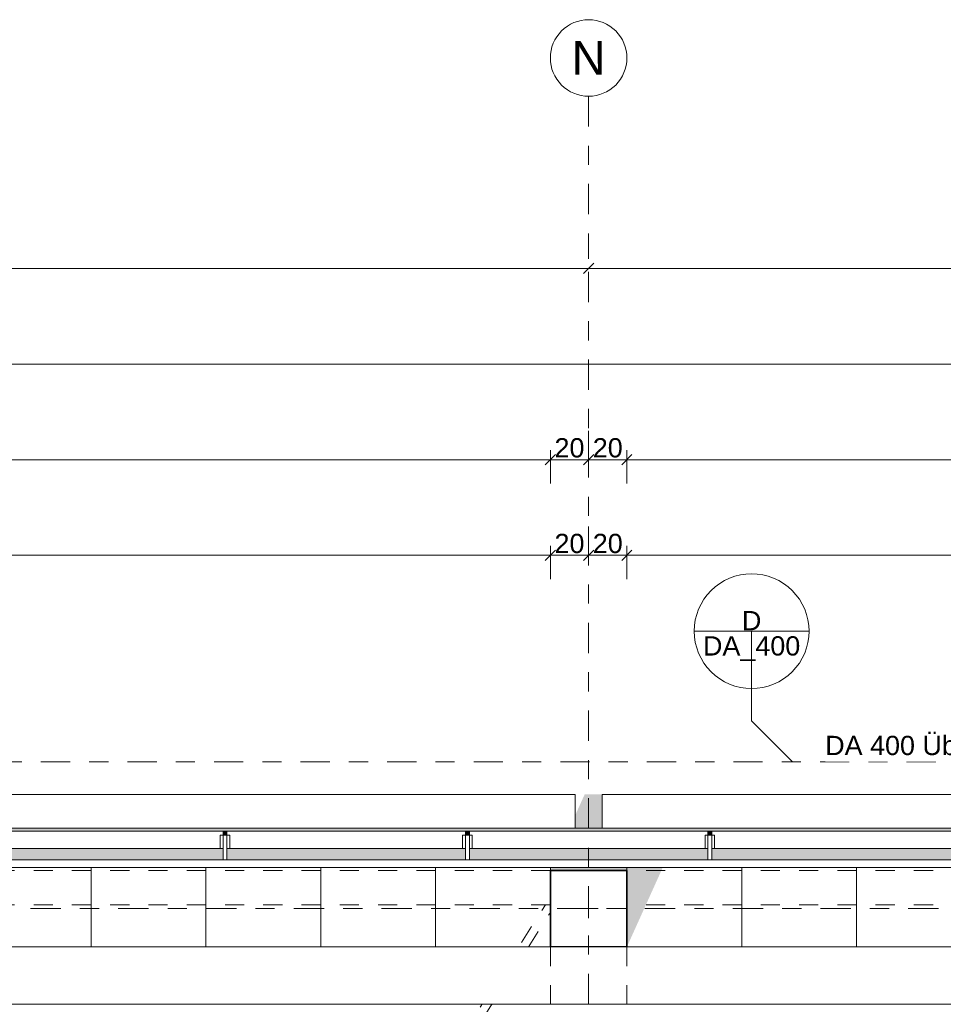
# Model space of a CAD drawing. Header units: metres. Extents: x -180 to 4, y -50 to 6.
# Tile 209 of 256: x -110 to -105, y -1 to 4. Entities that reach past the tile are written whole.
import ezdxf

# ---------------------------------------------------------------- set-up
doc = ezdxf.new("R2010")
doc.units = ezdxf.units.M
doc.header["$LTSCALE"] = 0.05
doc.header["$PDMODE"] = 1
doc.header["$PDSIZE"] = -2
for name, pattern in [('ISO-10 Strichpunktlinie', [4.699, 3.048, -0.762, 0.127, -0.762]), ('Linienart-1', [2.116328, 1.058164, -1.058164]), ('Linienart-20', [2.116531, 1.058062, -1.058469]), ('Linienart-53', [5.291531, 3.175, -1.058062, 0.352704, -0.705764])]:
    doc.linetypes.add(name, pattern=pattern)
doc.layers.get('0').update_dxf_attribs({"lineweight": 25})
for name, color, linetype, lineweight, true_color in [('30 -33 Aussenwände- 3 Aussenstützen', 7, 'Continuous', 50, 0x0000dd), ('30 -33 Aussenwände- 7 Fassade_ Elemente', 7, 'Continuous', 9, 0x00aacc), ('30 -35 Decken- 1 Konstruktion-Träger- Stahlbeton', 7, 'Continuous', 13, 0x33aa00), ('30 -36 Dächer- 3 Dachbeläge', 7, 'Continuous', 15, 0x9999ff), ('30 -36 Dächer- 4 Dachbekleidungen', 7, 'Continuous', 9, 0xccccff), ('70 -72 Beschriftung- 1 Beschriftung allgemein', 7, 'Continuous', 9, 0xff6633), ('70 -72 Beschriftung- 7 Detailverweise', 7, 'Continuous', 9, 0x00dd00), ('70 -72 Beschriftung- 7 Detailverweise Linie', 7, 'Continuous', 9, 0x00dd00), ('70 -76 Bemaßung- 2 Allgemein', 7, 'Continuous', 5, 0x6666cc)]:
    doc.layers.add(name, color=color, linetype=linetype, lineweight=lineweight, true_color=true_color)
for name, color, linetype, lineweight in [('40 -41 Abwasser_Wasser_Gas- 2 Wasser-1', 7, 'Continuous', 15), ('60- 61 allgemeine Ausstattung- 4 Terrassen', 7, 'Continuous', 9), ('70 -71 Achsen- 1 Gebäudeachsen', 7, 'Linienart-53', 18), ('70 -72 Beschriftung-14 Schatten', 7, 'Continuous', 5), ('Keine', 7, 'Continuous', 9)]:
    doc.layers.add(name, color=color, linetype=linetype, lineweight=lineweight)
doc.styles.add('Arial', font='arial.ttf')
doc.dimstyles.new('k+k 1_50', dxfattribs={"dimtxt": 0.100689, "dimasz": 0.05302, "dimexe": 0.05, "dimexo": 0.15, "dimgap": 0.01, "dimtad": 1, "dimdec": 3, "dimtxsty": 'Arial', "dimblk": 'VW_SLASH', "dimblk1": 'VW_SLASH', "dimblk2": 'VW_SLASH', "dimcen": 0, "dimdle": 0.05, "dimadec": 3, "dimazin": 0, "dimtfac": 0.75, "dimtdec": 3, "dimtix": 1, "dimtmove": 0, "dimatfit": 0, "dimldrblk": 'VW_SLASH-1', "dimfxl": 0.125, "dimfxlon": 1, "dimfrac": 2, "dimtolj": 1, "dimarcsym": 0})

# ---------------------------------------------------------------- blocks, each defined once
blk = doc.blocks.new('Gruppe-4164')
at = {"layer": '30 -35 Decken- 1 Konstruktion-Träger- Stahlbeton', "color": 7, "linetype": 'Linienart-20', "lineweight": 13, "transparency": 33554687}
for p, q in [((-107.221, -0.647), (-107.221, -11.497)), ((-106.821, -0.647), (-106.821, -11.497))]:
    blk.add_line(p, q, dxfattribs=at)
at = {"layer": '30 -35 Decken- 1 Konstruktion-Träger- Stahlbeton', "color": 7, "linetype": 'Continuous', "lineweight": 35, "transparency": 33554687, "flags": 128}
blk.add_lwpolyline([(-106.821, -0.647), (-107.221, -0.647)], dxfattribs=at)
at = {"layer": '30 -35 Decken- 1 Konstruktion-Träger- Stahlbeton', "color": 0, "flags": 1}
for tag in ['IFC_UUID', 'instanceID']:
    blk.add_attdef(tag, (-107.221, -11.497), '', height=0.00018, dxfattribs=at)
blk = doc.blocks.new('Gruppe-4165')
at = {"layer": '30 -33 Aussenwände- 3 Aussenstützen', "linetype": 'Continuous', "lineweight": 9, "transparency": 33554687}
for p, q in [((-107.021, -0.397), (-107.021, -0.497)), ((-107.071, -0.447), (-106.971, -0.447))]:
    blk.add_line(p, q, dxfattribs=at)
blk = doc.blocks.new('Gruppe-4166')
at = {"color": 255, "lineweight": 35, "transparency": 33554687}
blk.add_wipeout([(-106.821, -0.247), (-107.221, -0.247), (-107.221, -0.647), (-106.821, -0.647)], dxfattribs=at).dxf.layer = '30 -33 Aussenwände- 3 Aussenstützen'
at = {"layer": '30 -33 Aussenwände- 3 Aussenstützen', "lineweight": 35, "transparency": 33554687, "flags": 128}
blk.add_lwpolyline([(-106.821, -0.247), (-107.221, -0.247), (-107.221, -0.647), (-106.821, -0.647)], close=True, dxfattribs=at)
at = {"layer": '30 -33 Aussenwände- 3 Aussenstützen', "transparency": 33554687}
blk.add_blockref('Gruppe-4165', (0, 0), dxfattribs=at)
blk = doc.blocks.new('Gruppe-4167')
at = {"layer": '30 -33 Aussenwände- 3 Aussenstützen', "color": 7}
blk.add_blockref('Gruppe-4166', (0, 0), dxfattribs=at)
at = {"layer": '30 -33 Aussenwände- 3 Aussenstützen', "color": 0, "flags": 1}
for tag in ['IFC_UUID', 'instanceID']:
    blk.add_attdef(tag, (-107.221, -0.647), '', height=0.00018, dxfattribs=at)
blk = doc.blocks.new('Gruppe-4402')
at = {"layer": '30 -35 Decken- 1 Konstruktion-Träger- Stahlbeton', "color": 7, "linetype": 'Linienart-20', "lineweight": 13, "transparency": 33554687}
for p, q in [((-107.221, -0.247), (-114.421, -0.247)), ((-107.221, -0.427), (-114.421, -0.427))]:
    blk.add_line(p, q, dxfattribs=at)
at = {"layer": '30 -35 Decken- 1 Konstruktion-Träger- Stahlbeton', "color": 7, "linetype": 'Continuous', "lineweight": 35, "transparency": 33554687, "flags": 128}
blk.add_lwpolyline([(-107.221, -0.427), (-107.221, -0.247)], dxfattribs=at)
at = {"layer": '30 -35 Decken- 1 Konstruktion-Träger- Stahlbeton', "color": 0, "flags": 1}
for tag in ['IFC_UUID', 'instanceID']:
    blk.add_attdef(tag, (-114.421, -0.427), '', height=0.00018, dxfattribs=at)
blk = doc.blocks.new('Gruppe-4411')
at = {"layer": '30 -35 Decken- 1 Konstruktion-Träger- Stahlbeton', "color": 7, "linetype": 'Linienart-20', "lineweight": 13, "transparency": 33554687}
for p, q in [((-99.621, -0.247), (-106.821, -0.247)), ((-99.621, -0.427), (-106.821, -0.427))]:
    blk.add_line(p, q, dxfattribs=at)
at = {"layer": '30 -35 Decken- 1 Konstruktion-Träger- Stahlbeton', "color": 7, "linetype": 'Continuous', "lineweight": 35, "transparency": 33554687, "flags": 128}
blk.add_lwpolyline([(-106.821, -0.427), (-106.821, -0.247)], dxfattribs=at)
at = {"layer": '30 -35 Decken- 1 Konstruktion-Träger- Stahlbeton', "color": 0, "flags": 1}
for tag in ['IFC_UUID', 'instanceID']:
    blk.add_attdef(tag, (-106.821, -0.427), '', height=0.00018, dxfattribs=at)
blk = doc.blocks.new('_03-OG3_Tragwerk (2D)')
at = {"layer": '30 -35 Decken- 1 Konstruktion-Träger- Stahlbeton'}
blk.add_blockref('Gruppe-4164', (0, 0), dxfattribs=at)
at = {"layer": '30 -33 Aussenwände- 3 Aussenstützen'}
blk.add_blockref('Gruppe-4167', (0, 0), dxfattribs=at)
at = {"layer": '30 -35 Decken- 1 Konstruktion-Träger- Stahlbeton'}
for name in ['Gruppe-4402', 'Gruppe-4411']:
    blk.add_blockref(name, (0, 0), dxfattribs=at)
blk = doc.blocks.new('Gruppe-7708')
at = {"layer": '60- 61 allgemeine Ausstattung- 4 Terrassen', "linetype": 'Linienart-1', "transparency": 33554610, "flags": 128}
blk.add_lwpolyline([(-107.221, -0.4672), (-107.221, -0.427), (-107.2466, -0.427), (-114.421, -11.6769), (-114.421, -11.717), (-114.3954, -11.717)], close=True, dxfattribs=at)
blk = doc.blocks.new('Gruppe-8648')
at = {"color": 255}
blk.add_wipeout([(-108.911, -0.132), (-108.911, -0.062), (-108.931, -0.062), (-108.931, -0.132)], dxfattribs=at).dxf.layer = '30 -36 Dächer- 4 Dachbekleidungen'
at = {"layer": '30 -36 Dächer- 3 Dachbeläge', "linetype": 'Continuous', "lineweight": 0, "transparency": 33554687}
blk.add_hatch(color=254, dxfattribs=at).paths.add_polyline_path([(-108.911, -0.042), (-108.911, -0.062), (-108.931, -0.062), (-108.931, -0.042)])
at = {"layer": '30 -36 Dächer- 3 Dachbeläge', "color": 254, "linetype": 'Continuous', "lineweight": 9, "true_color": 0xccccff, "transparency": 33554687, "flags": 128}
blk.add_lwpolyline([(-108.911, -0.042), (-108.911, -0.062), (-108.931, -0.062), (-108.931, -0.042)], dxfattribs=at)
at = {"layer": '30 -36 Dächer- 4 Dachbekleidungen', "flags": 128}
for points in [[(-108.946, -0.132), (-108.946, -0.062), (-108.931, -0.062)], [(-108.911, -0.132), (-108.911, -0.062), (-108.931, -0.062), (-108.931, -0.132)], [(-108.896, -0.132), (-108.896, -0.062), (-108.911, -0.062)]]:
    blk.add_lwpolyline(points, dxfattribs=at)
at = {"color": 255}
blk.add_wipeout([(-108.911, -0.132), (-108.911, -0.192), (-108.931, -0.192), (-108.931, -0.132)], dxfattribs=at).dxf.layer = '30 -36 Dächer- 4 Dachbekleidungen'
at = {"layer": '30 -36 Dächer- 4 Dachbekleidungen', "flags": 128}
blk.add_lwpolyline([(-108.911, -0.132), (-108.911, -0.192), (-108.931, -0.192), (-108.931, -0.132)], dxfattribs=at)
blk = doc.blocks.new('Gruppe-8649')
at = {"color": 255}
blk.add_wipeout([(-107.6443, -0.132), (-107.6443, -0.062), (-107.6643, -0.062), (-107.6643, -0.132)], dxfattribs=at).dxf.layer = '30 -36 Dächer- 4 Dachbekleidungen'
at = {"layer": '30 -36 Dächer- 3 Dachbeläge', "linetype": 'Continuous', "lineweight": 0, "transparency": 33554687}
blk.add_hatch(color=254, dxfattribs=at).paths.add_polyline_path([(-107.6443, -0.042), (-107.6443, -0.062), (-107.6643, -0.062), (-107.6643, -0.042)])
at = {"layer": '30 -36 Dächer- 3 Dachbeläge', "color": 254, "linetype": 'Continuous', "lineweight": 9, "true_color": 0xccccff, "transparency": 33554687, "flags": 128}
blk.add_lwpolyline([(-107.6443, -0.042), (-107.6443, -0.062), (-107.6643, -0.062), (-107.6643, -0.042)], dxfattribs=at)
at = {"layer": '30 -36 Dächer- 4 Dachbekleidungen', "flags": 128}
for points in [[(-107.6793, -0.132), (-107.6793, -0.062), (-107.6643, -0.062)], [(-107.6443, -0.132), (-107.6443, -0.062), (-107.6643, -0.062), (-107.6643, -0.132)], [(-107.6293, -0.132), (-107.6293, -0.062), (-107.6443, -0.062)]]:
    blk.add_lwpolyline(points, dxfattribs=at)
at = {"color": 255}
blk.add_wipeout([(-107.6443, -0.132), (-107.6443, -0.192), (-107.6643, -0.192), (-107.6643, -0.132)], dxfattribs=at).dxf.layer = '30 -36 Dächer- 4 Dachbekleidungen'
at = {"layer": '30 -36 Dächer- 4 Dachbekleidungen', "flags": 128}
blk.add_lwpolyline([(-107.6443, -0.132), (-107.6443, -0.192), (-107.6643, -0.192), (-107.6643, -0.132)], dxfattribs=at)
blk = doc.blocks.new('Gruppe-8650')
at = {"color": 255}
blk.add_wipeout([(-106.3777, -0.132), (-106.3777, -0.062), (-106.3977, -0.062), (-106.3977, -0.132)], dxfattribs=at).dxf.layer = '30 -36 Dächer- 4 Dachbekleidungen'
at = {"layer": '30 -36 Dächer- 3 Dachbeläge', "linetype": 'Continuous', "lineweight": 0, "transparency": 33554687}
blk.add_hatch(color=254, dxfattribs=at).paths.add_polyline_path([(-106.3777, -0.042), (-106.3777, -0.062), (-106.3977, -0.062), (-106.3977, -0.042)])
at = {"layer": '30 -36 Dächer- 3 Dachbeläge', "color": 254, "linetype": 'Continuous', "lineweight": 9, "true_color": 0xccccff, "transparency": 33554687, "flags": 128}
blk.add_lwpolyline([(-106.3777, -0.042), (-106.3777, -0.062), (-106.3977, -0.062), (-106.3977, -0.042)], dxfattribs=at)
at = {"layer": '30 -36 Dächer- 4 Dachbekleidungen', "flags": 128}
for points in [[(-106.4127, -0.132), (-106.4127, -0.062), (-106.3977, -0.062)], [(-106.3777, -0.132), (-106.3777, -0.062), (-106.3977, -0.062), (-106.3977, -0.132)], [(-106.3627, -0.132), (-106.3627, -0.062), (-106.3777, -0.062)]]:
    blk.add_lwpolyline(points, dxfattribs=at)
at = {"color": 255}
blk.add_wipeout([(-106.3777, -0.132), (-106.3777, -0.192), (-106.3977, -0.192), (-106.3977, -0.132)], dxfattribs=at).dxf.layer = '30 -36 Dächer- 4 Dachbekleidungen'
at = {"layer": '30 -36 Dächer- 4 Dachbekleidungen', "flags": 128}
blk.add_lwpolyline([(-106.3777, -0.132), (-106.3777, -0.192), (-106.3977, -0.192), (-106.3977, -0.132)], dxfattribs=at)
blk = doc.blocks.new('Gruppe-8878')
at = {"color": 255}
for points in [[(-114.55099996, 0.14995802), (-107.09099996, 0.14995802), (-107.09099996, -0.02704198), (-114.55099996, -0.02704198)], [(-106.95099996, 0.14995802), (-99.49099996, 0.14995802), (-99.49099996, -0.02704198), (-106.95099996, -0.02704198)]]:
    blk.add_wipeout(points, dxfattribs=at).dxf.layer = '30 -33 Aussenwände- 7 Fassade_ Elemente'
at = {"color": 255, "lineweight": 9}
blk.add_wipeout([(-159.62399996, -0.64704198), (-83.51799996, -0.64704198), (-83.51799996, -0.94704198), (-159.62399996, -0.94704198)], dxfattribs=at).dxf.layer = '40 -41 Abwasser_Wasser_Gas- 2 Wasser-1'
at = {"layer": '30 -36 Dächer- 3 Dachbeläge', "linetype": 'Continuous', "lineweight": 0}
blk.add_hatch(color=254, dxfattribs=at).paths.add_polyline_path([(-159.80099996, -0.19204198), (-83.34099996, -0.19204198), (-83.34099996, -0.02704198), (-159.80099996, -0.02704198)])
at = {"layer": '60- 61 allgemeine Ausstattung- 4 Terrassen', "linetype": 'Continuous', "lineweight": 9, "transparency": 33554534}
h = blk.add_hatch(dxfattribs=at)
h.set_pattern_fill('Platte 60_60 SRF-1', style=0, pattern_type=2)
h.set_pattern_definition([(90, (-107.221, -0.64704), (-0.6, 7e-17), []), (0, (-107.221, -0.64704), (0, 0.6), [])])
h.paths.add_polyline_path([(-114.42099996, -0.19204198), (-107.22099996, -0.19204198), (-107.22099996, -0.64704198), (-114.42099996, -0.64704198)])
h = blk.add_hatch(dxfattribs=at)
h.set_pattern_fill('Platte 60_60 SRF-1', style=0, pattern_type=2)
h.set_pattern_definition([(90, (-99.621, -0.64704), (-0.6, 7e-17), []), (0, (-99.621, -0.64704), (0, 0.6), [])])
h.paths.add_polyline_path([(-106.82099996, -0.19204198), (-99.62099996, -0.19204198), (-99.62099996, -0.64704198), (-106.82099996, -0.64704198)])
at = {"layer": '30 -33 Aussenwände- 7 Fassade_ Elemente', "flags": 128}
for points in [[(-114.55099996, 0.14995802), (-107.09099996, 0.14995802), (-107.09099996, -0.02704198), (-114.55099996, -0.02704198)], [(-106.95099996, 0.14995802), (-99.49099996, 0.14995802), (-99.49099996, -0.02704198), (-106.95099996, -0.02704198)]]:
    blk.add_lwpolyline(points, close=True, dxfattribs=at)
at = {"layer": '30 -36 Dächer- 3 Dachbeläge', "flags": 128}
blk.add_lwpolyline([(-159.80099996, -0.19204198), (-83.34099996, -0.19204198), (-83.34099996, -0.02704198), (-159.80099996, -0.02704198)], close=True, dxfattribs=at)
at = {"layer": '40 -41 Abwasser_Wasser_Gas- 2 Wasser-1', "color": 7, "lineweight": 9, "flags": 128}
blk.add_lwpolyline([(-159.62399996, -0.64704198), (-83.51799996, -0.64704198), (-83.51799996, -0.94704198), (-159.62399996, -0.94704198)], close=True, dxfattribs=at)
at = {"layer": '60- 61 allgemeine Ausstattung- 4 Terrassen', "color": 252, "linetype": 'Continuous', "lineweight": 9, "true_color": 0x888888, "transparency": 33554687, "flags": 128}
blk.add_lwpolyline([(-114.42099996, -0.19204198), (-107.22099996, -0.19204198), (-107.22099996, -0.64704198), (-114.42099996, -0.64704198)], close=True, dxfattribs=at)
at = {"layer": '60- 61 allgemeine Ausstattung- 4 Terrassen', "color": 252, "linetype": 'Continuous', "lineweight": 9, "true_color": 0x888888, "flags": 128}
blk.add_lwpolyline([(-106.82099996, -0.19204198), (-99.62099996, -0.19204198), (-99.62099996, -0.64704198), (-106.82099996, -0.64704198)], close=True, dxfattribs=at)
at = {"color": 255}
for points in [[(-159.80099996, -0.13204198), (-83.34099996, -0.13204198), (-83.34099996, -0.04204198), (-159.80099996, -0.04204198)], [(-159.80099996, -0.23204198), (-83.34099996, -0.23204198), (-83.34099996, -0.19204198), (-159.80099996, -0.19204198)]]:
    blk.add_wipeout(points, dxfattribs=at).dxf.layer = '30 -36 Dächer- 4 Dachbekleidungen'
at = {"layer": '30 -36 Dächer- 4 Dachbekleidungen', "flags": 128}
for points in [[(-159.80099996, -0.13204198), (-83.34099996, -0.13204198), (-83.34099996, -0.04204198), (-159.80099996, -0.04204198)], [(-159.80099996, -0.23204198), (-83.34099996, -0.23204198), (-83.34099996, -0.19204198), (-159.80099996, -0.19204198)]]:
    blk.add_lwpolyline(points, close=True, dxfattribs=at)
at = {"layer": '70 -72 Beschriftung- 1 Beschriftung allgemein', "color": 7}
for name in ['Gruppe-8648', 'Gruppe-8649', 'Gruppe-8650']:
    blk.add_blockref(name, (0, 0), dxfattribs=at)
blk = doc.blocks.new('_OG3_2D (2D)')
at = {"layer": '70 -72 Beschriftung-14 Schatten', "linetype": 'Continuous', "lineweight": 0}
blk.add_hatch(color=7, dxfattribs=at).paths.add_polyline_path([(-107.22099996, -0.24704198), (-106.82099996, -0.24704198), (-106.82099996, -0.64704198), (-106.46114067, 0.14995802), (-107.04174759, 0.14995802)])
at = {"layer": '30 -33 Aussenwände- 7 Fassade_ Elemente'}
blk.add_line((-159.83099996, -0.05704198), (-83.31099996, -0.05704198), dxfattribs=at)
at = {"layer": '60- 61 allgemeine Ausstattung- 4 Terrassen', "color": 7}
blk.add_blockref('Gruppe-7708', (0, 0), dxfattribs=at)
at = {"layer": '70 -72 Beschriftung- 1 Beschriftung allgemein', "color": 7}
blk.add_blockref('Gruppe-8878', (0, 0), dxfattribs=at)
blk = doc.blocks.new('Gruppe-9597')
at = {"layer": '70 -72 Beschriftung- 7 Detailverweise'}
blk.add_line((-105.8691, 1.0036), (-106.4691, 1.0036), dxfattribs=at)
at = {"layer": '70 -72 Beschriftung- 7 Detailverweise', "flags": 128}
blk.add_lwpolyline([(-106.1691, 0.7036), (-106.1985, 0.705), (-106.2276, 0.7093), (-106.2562, 0.7165), (-106.2839, 0.7264), (-106.3105, 0.739), (-106.3357, 0.7541), (-106.3594, 0.7717), (-106.3812, 0.7914), (-106.401, 0.8132), (-106.4185, 0.8369), (-106.4336, 0.8621), (-106.4462, 0.8888), (-106.4562, 0.9165), (-106.4633, 0.945), (-106.4676, 0.9742), (-106.4691, 1.0036), (-106.4676, 1.033), (-106.4633, 1.0621), (-106.4562, 1.0906), (-106.4462, 1.1184), (-106.4336, 1.145), (-106.4185, 1.1702), (-106.401, 1.1939), (-106.3812, 1.2157), (-106.3594, 1.2355), (-106.3357, 1.253), (-106.3105, 1.2681), (-106.2839, 1.2807), (-106.2562, 1.2906), (-106.2276, 1.2978), (-106.1985, 1.3021), (-106.1691, 1.3036), (-106.1397, 1.3021), (-106.1105, 1.2978), (-106.082, 1.2906), (-106.0543, 1.2807), (-106.0277, 1.2681), (-106.0024, 1.253), (-105.9788, 1.2355), (-105.9569, 1.2157), (-105.9372, 1.1939), (-105.9196, 1.1702), (-105.9045, 1.145), (-105.8919, 1.1184), (-105.882, 1.0906), (-105.8748, 1.0621), (-105.8705, 1.033), (-105.8691, 1.0036), (-105.8705, 0.9742), (-105.8748, 0.945), (-105.882, 0.9165), (-105.8919, 0.8888), (-105.9045, 0.8621), (-105.9196, 0.8369), (-105.9372, 0.8132), (-105.9569, 0.7914), (-105.9788, 0.7717), (-106.0024, 0.7541), (-106.0277, 0.739), (-106.0543, 0.7264), (-106.082, 0.7165), (-106.1105, 0.7093), (-106.1397, 0.705)], close=True, dxfattribs=at)
at = {"layer": '70 -72 Beschriftung- 7 Detailverweise'}
blk.add_point((-106.1691, 1.0036), dxfattribs=at)
at = {"layer": '70 -72 Beschriftung- 7 Detailverweise', "line_spacing_factor": 0.96878, "style": 'Arial'}
for s, insert, char_height, attachment_point in [('D', (-106.1691, 1.0081), 0.1007, 8), ('DA_400', (-106.1691, 0.9769), 0.10069, 2)]:
    blk.add_mtext(s, dxfattribs=dict(at, insert=insert, char_height=char_height, attachment_point=attachment_point))
blk = doc.blocks.new('Gruppe-9598')
at = {"layer": '70 -72 Beschriftung- 7 Detailverweise', "transparency": 33554687}
for q in [(-106.1691, 1.0036), (-105.9559, 0.3209)]:
    blk.add_line((-106.1691, 0.5341), q, dxfattribs=at)
at = {"layer": '70 -72 Beschriftung- 7 Detailverweise', "color": 7, "transparency": 33554687}
blk.add_blockref('Gruppe-9597', (0, 0), dxfattribs=at)
blk = doc.blocks.new('VW_SLASH')
at = {"color": 0, "linetype": 'ByBlock', "lineweight": -2, "transparency": 16777216}
blk.add_line((0.943, 0), (-1, 0), dxfattribs=at)
at = {"color": 0, "lineweight": 20, "transparency": 16777216, "flags": 128}
blk.add_lwpolyline([(0.5, 0.5), (-0.5, -0.5)], dxfattribs=at)
blk = doc.blocks.new('*D10958')
at = {"layer": '70 -76 Bemaßung- 2 Allgemein', "color": 0, "lineweight": -2}
for p, q in [((-114.621, 3.05), (-114.621, 2.95)), ((-107.021, 3.05), (-107.021, 2.95)), ((-107.074, 2.9), (-114.568, 2.9))]:
    blk.add_line(p, q, dxfattribs=at)
at = {"layer": 'Defpoints', "color": 0}
for p in [(-114.621, 2.9), (-114.621, 2.9), (-107.021, 2.9)]:
    blk.add_point(p, dxfattribs=at)
at = {"layer": '70 -76 Bemaßung- 2 Allgemein', "color": 0, "lineweight": -2, "xscale": 0.05302001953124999, "yscale": 0.05302001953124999, "zscale": 0.05302001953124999, "rotation": 180}
blk.add_blockref('VW_SLASH', (-114.621, 2.9), dxfattribs=at)
at = {"layer": '70 -76 Bemaßung- 2 Allgemein', "color": 0, "lineweight": -2, "xscale": 0.05302001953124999, "yscale": 0.05302001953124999, "zscale": 0.05302001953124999}
blk.add_blockref('VW_SLASH', (-107.021, 2.9), dxfattribs=at)
at = {"layer": '70 -76 Bemaßung- 2 Allgemein', "color": 0, "insert": (-110.821, 2.9704), "char_height": 0.10069, "attachment_point": 5, "style": 'Arial'}
blk.add_mtext('\\A1;7,60', dxfattribs=at)
blk = doc.blocks.new('VW_SLASH-1')
at = {"color": 0, "linetype": 'ByBlock', "lineweight": -2, "transparency": 16777216}
blk.add_line((0.943, 0), (-1, 0), dxfattribs=at)
at = {"color": 0, "lineweight": 5, "transparency": 16777216, "flags": 128}
blk.add_lwpolyline([(0.5, 0.5), (-0.5, -0.5)], dxfattribs=at)
blk = doc.blocks.new('*D10959')
at = {"layer": '70 -76 Bemaßung- 2 Allgemein', "color": 0, "lineweight": -2}
for p, q in [((-107.021, 3.05), (-107.021, 2.95)), ((-99.421, 3.05), (-99.421, 2.95)), ((-99.474, 2.9), (-106.968, 2.9))]:
    blk.add_line(p, q, dxfattribs=at)
at = {"layer": 'Defpoints', "color": 0}
for p in [(-107.021, 2.9), (-107.021, 2.9), (-99.421, 2.9)]:
    blk.add_point(p, dxfattribs=at)
at = {"layer": '70 -76 Bemaßung- 2 Allgemein', "color": 0, "lineweight": -2, "xscale": 0.05302001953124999, "yscale": 0.05302001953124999, "zscale": 0.05302001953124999, "rotation": 180}
blk.add_blockref('VW_SLASH', (-107.021, 2.9), dxfattribs=at)
at = {"layer": '70 -76 Bemaßung- 2 Allgemein', "color": 0, "lineweight": -2, "xscale": 0.05302001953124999, "yscale": 0.05302001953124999, "zscale": 0.05302001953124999}
blk.add_blockref('VW_SLASH', (-99.421, 2.9), dxfattribs=at)
at = {"layer": '70 -76 Bemaßung- 2 Allgemein', "color": 0, "insert": (-103.221, 2.9704), "char_height": 0.10069, "attachment_point": 5, "style": 'Arial'}
blk.add_mtext('\\A1;7,60', dxfattribs=at)
blk = doc.blocks.new('*D11005')
at = {"layer": '70 -76 Bemaßung- 2 Allgemein', "color": 0, "lineweight": -2}
for p, q in [((-159.624, 2.275), (-159.624, 2.45)), ((-100.018, 2.275), (-100.018, 2.45)), ((-100.071, 2.4), (-159.571, 2.4))]:
    blk.add_line(p, q, dxfattribs=at)
at = {"layer": 'Defpoints', "color": 0}
for p in [(-159.624, 2.4), (-159.624, -0.497), (-100.018, -11.747)]:
    blk.add_point(p, dxfattribs=at)
at = {"layer": '70 -76 Bemaßung- 2 Allgemein', "color": 0, "lineweight": -2, "xscale": 0.05302001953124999, "yscale": 0.05302001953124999, "zscale": 0.05302001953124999, "rotation": 180}
blk.add_blockref('VW_SLASH', (-159.624, 2.4), dxfattribs=at)
at = {"layer": '70 -76 Bemaßung- 2 Allgemein', "color": 0, "lineweight": -2, "xscale": 0.05302001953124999, "yscale": 0.05302001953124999, "zscale": 0.05302001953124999}
blk.add_blockref('VW_SLASH', (-100.018, 2.4), dxfattribs=at)
at = {"layer": '70 -76 Bemaßung- 2 Allgemein', "color": 0, "insert": (-129.821, 2.4881), "char_height": 0.100689, "attachment_point": 5, "style": 'Arial'}
blk.add_mtext('\\A1;59,60\\S6^ ;', dxfattribs=at)
blk = doc.blocks.new('*D11077')
at = {"layer": '70 -76 Bemaßung- 2 Allgemein', "color": 0, "lineweight": -2}
for p, q in [((-114.421, 1.775), (-114.421, 1.95)), ((-107.221, 1.775), (-107.221, 1.95)), ((-107.274, 1.9), (-114.368, 1.9))]:
    blk.add_line(p, q, dxfattribs=at)
at = {"layer": 'Defpoints', "color": 0}
for p in [(-114.421, 1.9), (-114.421, -0.647), (-107.221, -0.647)]:
    blk.add_point(p, dxfattribs=at)
at = {"layer": '70 -76 Bemaßung- 2 Allgemein', "color": 0, "lineweight": -2, "xscale": 0.05302001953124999, "yscale": 0.05302001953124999, "zscale": 0.05302001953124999, "rotation": 180}
blk.add_blockref('VW_SLASH', (-114.421, 1.9), dxfattribs=at)
at = {"layer": '70 -76 Bemaßung- 2 Allgemein', "color": 0, "lineweight": -2, "xscale": 0.05302001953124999, "yscale": 0.05302001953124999, "zscale": 0.05302001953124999}
blk.add_blockref('VW_SLASH', (-107.221, 1.9), dxfattribs=at)
at = {"layer": '70 -76 Bemaßung- 2 Allgemein', "color": 0, "insert": (-110.821, 1.9704), "char_height": 0.10069, "attachment_point": 5, "style": 'Arial'}
blk.add_mtext('\\A1;7,20', dxfattribs=at)
blk = doc.blocks.new('*D11078')
at = {"layer": '70 -76 Bemaßung- 2 Allgemein', "color": 0, "lineweight": -2}
for p, q in [((-107.021, 2.05), (-107.021, 1.95)), ((-107.221, 1.775), (-107.221, 1.95)), ((-107.074, 1.9), (-107.168, 1.9))]:
    blk.add_line(p, q, dxfattribs=at)
at = {"layer": 'Defpoints', "color": 0}
for p in [(-107.221, 1.9), (-107.021, 1.9), (-107.221, -0.647)]:
    blk.add_point(p, dxfattribs=at)
at = {"layer": '70 -76 Bemaßung- 2 Allgemein', "color": 0, "lineweight": -2, "xscale": 0.05302001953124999, "yscale": 0.05302001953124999, "zscale": 0.05302001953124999, "rotation": 180}
blk.add_blockref('VW_SLASH', (-107.221, 1.9), dxfattribs=at)
at = {"layer": '70 -76 Bemaßung- 2 Allgemein', "color": 0, "lineweight": -2, "xscale": 0.05302001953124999, "yscale": 0.05302001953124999, "zscale": 0.05302001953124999}
blk.add_blockref('VW_SLASH', (-107.021, 1.9), dxfattribs=at)
at = {"layer": '70 -76 Bemaßung- 2 Allgemein', "color": 0, "insert": (-107.121, 1.9614), "char_height": 0.10069, "attachment_point": 5, "style": 'Arial'}
blk.add_mtext('\\A1;20', dxfattribs=at)
blk = doc.blocks.new('*D11079')
at = {"layer": '70 -76 Bemaßung- 2 Allgemein', "color": 0, "lineweight": -2}
for p, q in [((-107.021, 2.05), (-107.021, 1.95)), ((-106.821, 1.775), (-106.821, 1.95)), ((-106.874, 1.9), (-106.968, 1.9))]:
    blk.add_line(p, q, dxfattribs=at)
at = {"layer": 'Defpoints', "color": 0}
for p in [(-107.021, 1.9), (-107.021, 1.9), (-106.821, -0.647)]:
    blk.add_point(p, dxfattribs=at)
at = {"layer": '70 -76 Bemaßung- 2 Allgemein', "color": 0, "lineweight": -2, "xscale": 0.05302001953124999, "yscale": 0.05302001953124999, "zscale": 0.05302001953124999, "rotation": 180}
blk.add_blockref('VW_SLASH', (-107.021, 1.9), dxfattribs=at)
at = {"layer": '70 -76 Bemaßung- 2 Allgemein', "color": 0, "lineweight": -2, "xscale": 0.05302001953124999, "yscale": 0.05302001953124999, "zscale": 0.05302001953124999}
blk.add_blockref('VW_SLASH', (-106.821, 1.9), dxfattribs=at)
at = {"layer": '70 -76 Bemaßung- 2 Allgemein', "color": 0, "insert": (-106.921, 1.9614), "char_height": 0.10069, "attachment_point": 5, "style": 'Arial'}
blk.add_mtext('\\A1;20', dxfattribs=at)
blk = doc.blocks.new('*D11080')
at = {"layer": '70 -76 Bemaßung- 2 Allgemein', "color": 0, "lineweight": -2}
for p, q in [((-106.821, 1.775), (-106.821, 1.95)), ((-100.018, 1.775), (-100.018, 1.95)), ((-100.071, 1.9), (-106.768, 1.9))]:
    blk.add_line(p, q, dxfattribs=at)
at = {"layer": 'Defpoints', "color": 0}
for p in [(-106.821, 1.9), (-106.821, -0.647), (-100.018, -11.747)]:
    blk.add_point(p, dxfattribs=at)
at = {"layer": '70 -76 Bemaßung- 2 Allgemein', "color": 0, "lineweight": -2, "xscale": 0.05302001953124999, "yscale": 0.05302001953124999, "zscale": 0.05302001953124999, "rotation": 180}
blk.add_blockref('VW_SLASH', (-106.821, 1.9), dxfattribs=at)
at = {"layer": '70 -76 Bemaßung- 2 Allgemein', "color": 0, "lineweight": -2, "xscale": 0.05302001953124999, "yscale": 0.05302001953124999, "zscale": 0.05302001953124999}
blk.add_blockref('VW_SLASH', (-100.018, 1.9), dxfattribs=at)
at = {"layer": '70 -76 Bemaßung- 2 Allgemein', "color": 0, "insert": (-103.4195, 1.9881), "char_height": 0.100689, "attachment_point": 5, "style": 'Arial'}
blk.add_mtext('\\A1;6,80\\S3^ ;', dxfattribs=at)
blk = doc.blocks.new('*D11378')
at = {"layer": '70 -76 Bemaßung- 2 Allgemein', "color": 0, "lineweight": -2}
for p, q in [((-114.421, 1.275), (-114.421, 1.45)), ((-107.221, 1.275), (-107.221, 1.45)), ((-107.274, 1.4), (-114.368, 1.4))]:
    blk.add_line(p, q, dxfattribs=at)
at = {"layer": 'Defpoints', "color": 0}
for p in [(-114.421, 1.4), (-114.421, -0.647), (-107.221, -0.647)]:
    blk.add_point(p, dxfattribs=at)
at = {"layer": '70 -76 Bemaßung- 2 Allgemein', "color": 0, "lineweight": -2, "xscale": 0.05302001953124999, "yscale": 0.05302001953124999, "zscale": 0.05302001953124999, "rotation": 180}
blk.add_blockref('VW_SLASH', (-114.421, 1.4), dxfattribs=at)
at = {"layer": '70 -76 Bemaßung- 2 Allgemein', "color": 0, "lineweight": -2, "xscale": 0.05302001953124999, "yscale": 0.05302001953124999, "zscale": 0.05302001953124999}
blk.add_blockref('VW_SLASH', (-107.221, 1.4), dxfattribs=at)
at = {"layer": '70 -76 Bemaßung- 2 Allgemein', "color": 0, "insert": (-110.821, 1.4704), "char_height": 0.10069, "attachment_point": 5, "style": 'Arial'}
blk.add_mtext('\\A1;7,20', dxfattribs=at)
blk = doc.blocks.new('*D11379')
at = {"layer": '70 -76 Bemaßung- 2 Allgemein', "color": 0, "lineweight": -2}
for p, q in [((-107.021, 1.55), (-107.021, 1.45)), ((-107.221, 1.275), (-107.221, 1.45)), ((-107.074, 1.4), (-107.168, 1.4))]:
    blk.add_line(p, q, dxfattribs=at)
at = {"layer": 'Defpoints', "color": 0}
for p in [(-107.221, 1.4), (-107.021, 1.4), (-107.221, -0.647)]:
    blk.add_point(p, dxfattribs=at)
at = {"layer": '70 -76 Bemaßung- 2 Allgemein', "color": 0, "lineweight": -2, "xscale": 0.05302001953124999, "yscale": 0.05302001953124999, "zscale": 0.05302001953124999, "rotation": 180}
blk.add_blockref('VW_SLASH', (-107.221, 1.4), dxfattribs=at)
at = {"layer": '70 -76 Bemaßung- 2 Allgemein', "color": 0, "lineweight": -2, "xscale": 0.05302001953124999, "yscale": 0.05302001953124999, "zscale": 0.05302001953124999}
blk.add_blockref('VW_SLASH', (-107.021, 1.4), dxfattribs=at)
at = {"layer": '70 -76 Bemaßung- 2 Allgemein', "color": 0, "insert": (-107.121, 1.4614), "char_height": 0.10069, "attachment_point": 5, "style": 'Arial'}
blk.add_mtext('\\A1;20', dxfattribs=at)
blk = doc.blocks.new('*D11380')
at = {"layer": '70 -76 Bemaßung- 2 Allgemein', "color": 0, "lineweight": -2}
for p, q in [((-107.021, 1.55), (-107.021, 1.45)), ((-106.821, 1.275), (-106.821, 1.45)), ((-106.874, 1.4), (-106.968, 1.4))]:
    blk.add_line(p, q, dxfattribs=at)
at = {"layer": 'Defpoints', "color": 0}
for p in [(-107.021, 1.4), (-107.021, 1.4), (-106.821, -0.647)]:
    blk.add_point(p, dxfattribs=at)
at = {"layer": '70 -76 Bemaßung- 2 Allgemein', "color": 0, "lineweight": -2, "xscale": 0.05302001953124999, "yscale": 0.05302001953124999, "zscale": 0.05302001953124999, "rotation": 180}
blk.add_blockref('VW_SLASH', (-107.021, 1.4), dxfattribs=at)
at = {"layer": '70 -76 Bemaßung- 2 Allgemein', "color": 0, "lineweight": -2, "xscale": 0.05302001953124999, "yscale": 0.05302001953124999, "zscale": 0.05302001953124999}
blk.add_blockref('VW_SLASH', (-106.821, 1.4), dxfattribs=at)
at = {"layer": '70 -76 Bemaßung- 2 Allgemein', "color": 0, "insert": (-106.921, 1.4614), "char_height": 0.10069, "attachment_point": 5, "style": 'Arial'}
blk.add_mtext('\\A1;20', dxfattribs=at)
blk = doc.blocks.new('*D11381')
at = {"layer": '70 -76 Bemaßung- 2 Allgemein', "color": 0, "lineweight": -2}
for p, q in [((-106.821, 1.275), (-106.821, 1.45)), ((-99.621, 1.275), (-99.621, 1.45)), ((-99.674, 1.4), (-106.768, 1.4))]:
    blk.add_line(p, q, dxfattribs=at)
at = {"layer": 'Defpoints', "color": 0}
for p in [(-106.821, 1.4), (-106.821, -0.647), (-99.621, -11.497)]:
    blk.add_point(p, dxfattribs=at)
at = {"layer": '70 -76 Bemaßung- 2 Allgemein', "color": 0, "lineweight": -2, "xscale": 0.05302001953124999, "yscale": 0.05302001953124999, "zscale": 0.05302001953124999, "rotation": 180}
blk.add_blockref('VW_SLASH', (-106.821, 1.4), dxfattribs=at)
at = {"layer": '70 -76 Bemaßung- 2 Allgemein', "color": 0, "lineweight": -2, "xscale": 0.05302001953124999, "yscale": 0.05302001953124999, "zscale": 0.05302001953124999}
blk.add_blockref('VW_SLASH', (-99.621, 1.4), dxfattribs=at)
at = {"layer": '70 -76 Bemaßung- 2 Allgemein', "color": 0, "insert": (-103.221, 1.4704), "char_height": 0.10069, "attachment_point": 5, "style": 'Arial'}
blk.add_mtext('\\A1;7,20', dxfattribs=at)
blk = doc.blocks.new('_Achsen (3D)')
at = {"layer": '70 -71 Achsen- 1 Gebäudeachsen', "transparency": 33554687}
for p, q in [((-107.021, 3.8), (-107.021, -46.172)), ((-179.668, -0.447), (3.826, -0.447))]:
    blk.add_line(p, q, dxfattribs=at)
at = {"color": 255, "transparency": 33554687}
blk.add_wipeout([(-107.021, 4.2), (-107.0014, 4.199), (-106.982, 4.1961), (-106.9629, 4.1913), (-106.9445, 4.1847), (-106.9267, 4.1763), (-106.9099, 4.1663), (-106.8941, 4.1546), (-106.8796, 4.1414), (-106.8664, 4.1268), (-106.8547, 4.1111), (-106.8446, 4.0942), (-106.8362, 4.0765), (-106.8296, 4.058), (-106.8248, 4.039), (-106.822, 4.0196), (-106.821, 4), (-106.822, 3.9804), (-106.8248, 3.9609), (-106.8296, 3.9419), (-106.8362, 3.9234), (-106.8446, 3.9057), (-106.8547, 3.8888), (-106.8664, 3.8731), (-106.8796, 3.8585), (-106.8941, 3.8454), (-106.9099, 3.8337), (-106.9267, 3.8236), (-106.9445, 3.8152), (-106.9629, 3.8086), (-106.982, 3.8038), (-107.0014, 3.8009), (-107.021, 3.8), (-107.0406, 3.8009), (-107.06, 3.8038), (-107.0791, 3.8086), (-107.0975, 3.8152), (-107.1153, 3.8236), (-107.1321, 3.8337), (-107.1479, 3.8454), (-107.1624, 3.8585), (-107.1756, 3.8731), (-107.1873, 3.8888), (-107.1974, 3.9057), (-107.2058, 3.9234), (-107.2124, 3.9419), (-107.2172, 3.9609), (-107.22, 3.9804), (-107.221, 4), (-107.22, 4.0196), (-107.2172, 4.039), (-107.2124, 4.058), (-107.2058, 4.0765), (-107.1974, 4.0942), (-107.1873, 4.1111), (-107.1756, 4.1268), (-107.1624, 4.1414), (-107.1479, 4.1546), (-107.1321, 4.1663), (-107.1153, 4.1763), (-107.0975, 4.1847), (-107.0791, 4.1913), (-107.06, 4.1961), (-107.0406, 4.199)], dxfattribs=at).dxf.layer = 'Keine'
at = {"layer": 'Keine', "transparency": 33554687, "flags": 128}
blk.add_lwpolyline([(-107.021, 4.2), (-107.0014, 4.199), (-106.982, 4.1961), (-106.9629, 4.1913), (-106.9445, 4.1847), (-106.9267, 4.1763), (-106.9099, 4.1663), (-106.8941, 4.1546), (-106.8796, 4.1414), (-106.8664, 4.1268), (-106.8547, 4.1111), (-106.8446, 4.0942), (-106.8362, 4.0765), (-106.8296, 4.058), (-106.8248, 4.039), (-106.822, 4.0196), (-106.821, 4), (-106.822, 3.9804), (-106.8248, 3.9609), (-106.8296, 3.9419), (-106.8362, 3.9234), (-106.8446, 3.9057), (-106.8547, 3.8888), (-106.8664, 3.8731), (-106.8796, 3.8585), (-106.8941, 3.8454), (-106.9099, 3.8337), (-106.9267, 3.8236), (-106.9445, 3.8152), (-106.9629, 3.8086), (-106.982, 3.8038), (-107.0014, 3.8009), (-107.021, 3.8), (-107.0406, 3.8009), (-107.06, 3.8038), (-107.0791, 3.8086), (-107.0975, 3.8152), (-107.1153, 3.8236), (-107.1321, 3.8337), (-107.1479, 3.8454), (-107.1624, 3.8585), (-107.1756, 3.8731), (-107.1873, 3.8888), (-107.1974, 3.9057), (-107.2058, 3.9234), (-107.2124, 3.9419), (-107.2172, 3.9609), (-107.22, 3.9804), (-107.221, 4), (-107.22, 4.0196), (-107.2172, 4.039), (-107.2124, 4.058), (-107.2058, 4.0765), (-107.1974, 4.0942), (-107.1873, 4.1111), (-107.1756, 4.1268), (-107.1624, 4.1414), (-107.1479, 4.1546), (-107.1321, 4.1663), (-107.1153, 4.1763), (-107.0975, 4.1847), (-107.0791, 4.1913), (-107.06, 4.1961), (-107.0406, 4.199)], close=True, dxfattribs=at)
at = {"layer": 'Keine', "transparency": 33554687, "insert": (-107.021, 4), "char_height": 0.1762, "attachment_point": 5, "line_spacing_factor": 0.970891, "style": 'Arial'}
blk.add_mtext('N', dxfattribs=at)
blk = doc.blocks.new('Gruppe-9718')
at = {"layer": '70 -76 Bemaßung- 2 Allgemein'}
for base, p1, p2, picture, middle in [((-114.62099996, 2.89995802), (-107.02099996, 2.89995802), (-114.62099996, 2.89995802), '*D10958', (-110.82099996, 2.97042156)), ((-107.02099996, 2.89995802), (-99.42099996, 2.89995802), (-107.02099996, 2.89995802), '*D10959', (-103.22099996, 2.97042156))]:
    dim = blk.add_linear_dim(base=base, p1=p1, p2=p2, text='7,60', dimstyle='k+k 1_50', override={"dimtxt": 0.100689, "dimgap": 0.01, "dimdec": 8, "dimpost": '<>', "dimtxsty": 'Arial', "dimtmove": 2}, dxfattribs=at)
    dim.commit()
    dim.dimension.update_dxf_attribs({"geometry": picture, "text_midpoint": middle})
blk = doc.blocks.new('Gruppe-9721')
at = {"layer": '70 -76 Bemaßung- 2 Allgemein'}
dim = blk.add_linear_dim(base=(-159.62399996, 2.39995802), p1=(-100.01799996, -11.74704198), p2=(-159.62399996, -0.49704198), text='59,60\\S6^ ;', dimstyle='k+k 1_50', override={"dimtxt": 0.100689, "dimgap": 0.01, "dimdec": 8, "dimpost": '<>', "dimtxsty": 'Arial', "dimtmove": 2}, dxfattribs=at)
dim.commit()
dim.dimension.update_dxf_attribs({"geometry": '*D11005', "text_midpoint": (-129.82099996, 2.48805885)})
blk = doc.blocks.new('Gruppe-9725')
at = {"layer": '70 -76 Bemaßung- 2 Allgemein'}
for base, p1, p2, text, picture, middle in [((-114.42099996, 1.89995802), (-107.22099996, -0.64704198), (-114.42099996, -0.64704198), '7,20', '*D11077', (-110.82099996, 1.97042156)), ((-107.22099996, 1.89995802), (-107.02099996, 1.89995802), (-107.22099996, -0.64704198), '20', '*D11078', (-107.12099996, 1.96135958)), ((-107.02099996, 1.89995802), (-106.82099996, -0.64704198), (-107.02099996, 1.89995802), '20', '*D11079', (-106.92099996, 1.96135958)), ((-106.82099996, 1.89995802), (-100.01799996, -11.74704198), (-106.82099996, -0.64704198), '6,80\\S3^ ;', '*D11080', (-103.41949996, 1.98805885))]:
    dim = blk.add_linear_dim(base=base, p1=p1, p2=p2, text=text, dimstyle='k+k 1_50', override={"dimtxt": 0.100689, "dimgap": 0.01, "dimdec": 8, "dimpost": '<>', "dimtxsty": 'Arial', "dimtmove": 2}, dxfattribs=at)
    dim.commit()
    dim.dimension.update_dxf_attribs({"geometry": picture, "text_midpoint": middle})
blk = doc.blocks.new('Gruppe-9729')
at = {"layer": '70 -76 Bemaßung- 2 Allgemein'}
for base, p1, p2, text, picture, middle in [((-107.22099996, 1.39995802), (-107.02099996, 1.39995802), (-107.22099996, -0.64704198), '20', '*D11379', (-107.12099996, 1.46135958)), ((-107.02099996, 1.39995802), (-106.82099996, -0.64704198), (-107.02099996, 1.39995802), '20', '*D11380', (-106.92099996, 1.46135958)), ((-114.42099996, 1.39995802), (-107.22099996, -0.64704198), (-114.42099996, -0.64704198), '7,20', '*D11378', (-110.82099996, 1.47042156)), ((-106.82099996, 1.39995802), (-99.62099996, -11.49704198), (-106.82099996, -0.64704198), '7,20', '*D11381', (-103.22099996, 1.47042156))]:
    dim = blk.add_linear_dim(base=base, p1=p1, p2=p2, text=text, dimstyle='k+k 1_50', override={"dimtxt": 0.100689, "dimgap": 0.01, "dimdec": 8, "dimpost": '<>', "dimtxsty": 'Arial', "dimtmove": 2}, dxfattribs=at)
    dim.commit()
    dim.dimension.update_dxf_attribs({"geometry": picture, "text_midpoint": middle})
blk = doc.blocks.new('_OG3_2D Bemaßung_ Beschriftung (2D)')
at = {"layer": '60- 61 allgemeine Ausstattung- 4 Terrassen', "linetype": 'Linienart-1'}
for p, q in [((-107.22099996, -0.64704198), (-107.22099996, -0.94704198)), ((-106.82099996, -0.64704198), (-106.82099996, -0.94704198))]:
    blk.add_line(p, q, dxfattribs=at)
at = {"layer": '70 -72 Beschriftung- 7 Detailverweise Linie', "linetype": 'ISO-10 Strichpunktlinie', "flags": 128}
blk.add_lwpolyline([(-160.09955125, 0.3208767), (-99.01, 0.3208767), (-99.01, -12.16), (-160.09955125, -12.16)], close=True, dxfattribs=at)
at = {"layer": '70 -72 Beschriftung- 7 Detailverweise'}
blk.add_blockref('Gruppe-9598', (0, 0), dxfattribs=at)
at = {"layer": '70 -76 Bemaßung- 2 Allgemein'}
for name in ['Gruppe-9718', 'Gruppe-9721', 'Gruppe-9725', 'Gruppe-9729']:
    blk.add_blockref(name, (0, 0), dxfattribs=at)
at = {"color": 255, "linetype": 'Continuous'}
blk.add_wipeout([(-105.78459047, 0.3208767), (-103.81296508, 0.3208767), (-103.81296508, 0.48315447), (-105.78459047, 0.48315447)], dxfattribs=at).dxf.layer = '70 -72 Beschriftung- 7 Detailverweise'
at = {"layer": '70 -72 Beschriftung- 7 Detailverweise', "insert": (-105.78459047, 0.45649035), "char_height": 0.1006886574, "attachment_point": 1, "line_spacing_factor": 0.96878, "style": 'Arial'}
blk.add_mtext('DA 400 Übersichtsplan Pergola', dxfattribs=at)

msp = doc.modelspace()

# ---------------------------------------------------------------- block references
at = {"layer": 'Keine', "color": 1}
msp.add_blockref('_03-OG3_Tragwerk (2D)', (0, 0), dxfattribs=at)

# ---------------------------------------------------------------- next in the draw order: block references
msp.add_blockref('_OG3_2D (2D)', (0, 0), dxfattribs=at)

# ---------------------------------------------------------------- next in the draw order: block references
msp.add_blockref('_OG3_2D Bemaßung_ Beschriftung (2D)', (0, 0), dxfattribs=at)

# ---------------------------------------------------------------- next in the draw order: block references
msp.add_blockref('_Achsen (3D)', (0, 0), dxfattribs=at)

doc.saveas('drawing.dxf')
